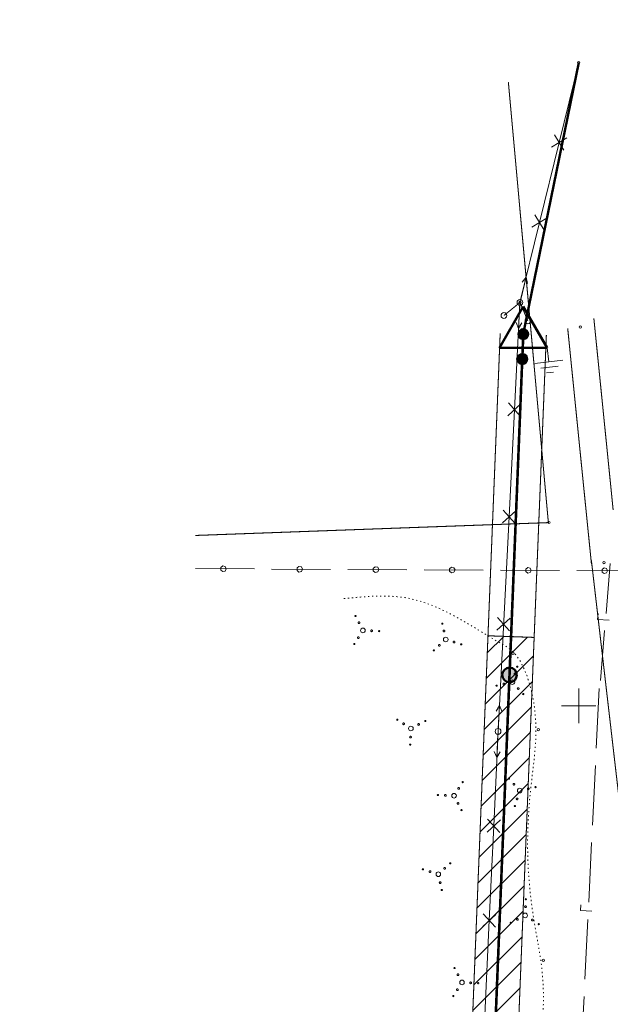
# Model space of a CAD drawing. Header units: millimetres. Extents: x 0 to 1188, y 0 to 841.
# Tile 63 of 76: x 591 to 693, y 671 to 841. Entities that reach past the tile are written whole.
import ezdxf

# ---------------------------------------------------------------- set-up
doc = ezdxf.new("R2010")
doc.units = ezdxf.units.MM
for name, pattern in [('K5LT32789', [0]), ('K5LT32797', [0]), ('K5LT32809', [0]), ('K5LT32813', [0]), ('K5LT32814', [0]), ('K5LT32815', [3.5, 2.5, -1]), ('K5LT32817', [0.7, 0.2, -0.5]), ('K5LT32820', [0.7, 0.2, -0.5]), ('K5LT32822', [0]), ('K5LT32824', [0]), ('K5LT32826', [1, 0.5, -0.5]), ('K5LT_BASIC', [0]), ('K5LT_THIN', [0])]:
    doc.linetypes.add(name, pattern=pattern)
doc.layers.add('Системный слой', color=7, linetype='Continuous')

# ---------------------------------------------------------------- blocks, each defined once
blk = doc.blocks.new('U563')
at = {"layer": 'Системный слой', "color": 7, "linetype": 'K5LT32813', "lineweight": 18}
for p, q in [((677.63, 792.05), (676.68, 773.48)), ((677.84, 774.53), (675.53, 772.44)), ((675.64, 774.64), (677.73, 772.33)), ((676.68, 773.48), (675.73, 754.92)), ((676.89, 755.96), (674.58, 753.87)), ((674.69, 756.07), (676.78, 753.76)), ((675.73, 754.92), (673.83, 717.79)), ((675.94, 737.4), (673.63, 735.31)), ((673.74, 737.51), (675.83, 735.2)), ((673.83, 717.79), (673.08, 701.41)), ((674.23, 702.46), (671.93, 700.36)), ((672.03, 702.56), (674.13, 700.26)), ((673.08, 701.41), (672.32, 685.04)), ((673.47, 686.09), (671.17, 683.99)), ((671.27, 686.19), (673.37, 683.89)), ((672.32, 685.04), (671.57, 668.66))]:
    blk.add_line(p, q, dxfattribs=at)
blk = doc.blocks.new('U570')
at = {"layer": 'Системный слой', "color": 6, "linetype": 'K5LT32822', "lineweight": 18, "true_color": 0xff00ff}
for p, q in [((621.42, 745.96), (631.63, 745.91)), ((626.15, 746.42), (625.81, 746.15)), ((625.81, 746.15), (625.81, 745.71)), ((625.81, 745.71), (626.16, 745.45)), ((626.57, 746.33), (626.15, 746.42)), ((626.16, 745.45), (626.58, 745.55)), ((626.76, 745.93), (626.57, 746.33)), ((626.58, 745.55), (626.76, 745.93)), ((634.63, 745.89), (644.84, 745.84)), ((639.35, 746.35), (639.02, 746.08)), ((639.02, 746.08), (639.02, 745.64)), ((639.02, 745.64), (639.36, 745.38)), ((639.78, 746.26), (639.35, 746.35)), ((639.36, 745.38), (639.79, 745.48)), ((639.97, 745.86), (639.78, 746.26)), ((639.79, 745.48), (639.97, 745.86)), ((647.84, 745.82), (658.04, 745.77)), ((652.56, 746.28), (652.22, 746.01)), ((652.22, 746.01), (652.23, 745.57)), ((652.23, 745.57), (652.57, 745.31)), ((652.99, 746.19), (652.56, 746.28)), ((652.57, 745.31), (652.99, 745.41)), ((653.17, 745.79), (652.99, 746.19)), ((652.99, 745.41), (653.17, 745.79)), ((661.04, 745.75), (671.25, 745.7)), ((665.77, 746.22), (665.43, 745.94)), ((665.43, 745.94), (665.43, 745.51)), ((665.43, 745.51), (665.78, 745.24)), ((666.19, 746.12), (665.77, 746.22)), ((665.78, 745.24), (666.2, 745.34)), ((666.38, 745.73), (666.19, 746.12)), ((666.2, 745.34), (666.38, 745.73)), ((674.25, 745.68), (684.46, 745.63)), ((678.98, 746.15), (678.64, 745.87)), ((678.64, 745.87), (678.64, 745.44)), ((678.64, 745.44), (678.99, 745.17)), ((679.4, 746.05), (678.98, 746.15)), ((678.99, 745.17), (679.41, 745.27)), ((679.59, 745.66), (679.4, 746.05)), ((679.41, 745.27), (679.59, 745.66)), ((687.46, 745.62), (697.66, 745.56)), ((692.18, 746.08), (691.84, 745.8)), ((691.84, 745.8), (691.85, 745.37)), ((691.85, 745.37), (692.19, 745.1)), ((692.61, 745.98), (692.18, 746.08)), ((692.19, 745.1), (692.62, 745.21)), ((692.8, 745.59), (692.61, 745.98)), ((692.62, 745.21), (692.8, 745.59))]:
    blk.add_line(p, q, dxfattribs=at)
blk = doc.blocks.new('U573')
at = {"layer": 'Системный слой', "color": 11, "linetype": 'K5LT32824', "lineweight": 18, "true_color": 0xff8040}
for p, q in [((692.53, 738.22), (693.24, 746.84)), ((691.07, 737.18), (691.16, 738.18)), ((693.07, 737.02), (691.07, 737.18)), ((691.57, 726.61), (692.28, 735.23))]:
    blk.add_line(p, q, dxfattribs=at)
blk = doc.blocks.new('U575')
at = {"layer": 'Системный слой', "color": 11, "linetype": 'K5LT32824', "lineweight": 18, "true_color": 0xff8040}
for p, q in [((690.84, 714.88), (691.35, 725.22)), ((690.19, 701.54), (690.7, 711.88)), ((689.53, 688.2), (690.04, 698.54)), ((688.09, 686.78), (688.14, 687.77)), ((690.09, 686.68), (688.09, 686.78)), ((688.87, 674.87), (689.38, 685.21)), ((688.22, 661.53), (688.73, 671.87))]:
    blk.add_line(p, q, dxfattribs=at)
blk = doc.blocks.new('U677')
at = {"layer": 'Системный слой', "color": 7, "linetype": 'K5LT_BASIC', "lineweight": 50}
for p, q in [((678.19, 791.32), (674.09, 784.18)), ((682.32, 784.19), (678.19, 791.32)), ((674.09, 784.18), (682.32, 784.19))]:
    blk.add_line(p, q, dxfattribs=at)
blk = doc.blocks.new('U680')
at = {"layer": 'Системный слой'}
h = blk.add_hatch(color=7, dxfattribs=at)
h.paths.add_polyline_path([(678.02, 782.24), (678.45, 782.97), (678.41, 783), (678.36, 783.02), (678.31, 783.04), (678.26, 783.06), (678.21, 783.07), (678.16, 783.08), (678.11, 783.09), (678.06, 783.09), (678.01, 783.09), (677.95, 783.09), (677.9, 783.09), (677.85, 783.08), (677.8, 783.07), (677.75, 783.05), (677.7, 783.03), (677.65, 783.01), (677.61, 782.99), (677.56, 782.96), (677.52, 782.93), (677.48, 782.9), (677.44, 782.87), (677.4, 782.83), (677.37, 782.79), (677.33, 782.75), (677.3, 782.71), (677.28, 782.66), (677.25, 782.62), (677.23, 782.57), (677.21, 782.52), (677.2, 782.47), (677.18, 782.42), (677.18, 782.37), (677.17, 782.32), (677.17, 782.27), (677.17, 782.21), (677.17, 782.16), (677.18, 782.11), (677.19, 782.06), (677.2, 782.01), (677.22, 781.96), (677.23, 781.91), (677.26, 781.86), (677.28, 781.82), (677.31, 781.77), (677.34, 781.73), (677.37, 781.69), (677.41, 781.65), (677.45, 781.61), (677.48, 781.58), (677.53, 781.55), (677.57, 781.52), (677.58, 781.52)])
h.paths.add_polyline_path([(678.87, 782.28), (678.86, 782.33), (678.86, 782.38), (678.85, 782.43), (678.83, 782.48), (678.82, 782.53), (678.8, 782.58), (678.78, 782.63), (678.75, 782.67), (678.72, 782.72), (678.69, 782.76), (678.66, 782.8), (678.62, 782.84), (678.59, 782.87), (678.55, 782.91), (678.51, 782.94), (678.46, 782.97), (678.45, 782.97), (678.02, 782.24), (677.58, 781.52), (677.62, 781.49), (677.67, 781.47), (677.72, 781.45), (677.77, 781.43), (677.82, 781.42), (677.87, 781.41), (677.92, 781.4), (677.97, 781.4), (678.02, 781.39), (678.08, 781.4), (678.13, 781.4), (678.18, 781.41), (678.23, 781.42), (678.28, 781.44), (678.33, 781.45), (678.38, 781.47), (678.42, 781.5), (678.47, 781.52), (678.51, 781.55), (678.55, 781.59), (678.59, 781.62), (678.63, 781.66), (678.66, 781.69), (678.7, 781.74), (678.73, 781.78), (678.75, 781.82), (678.78, 781.87), (678.8, 781.92), (678.82, 781.97), (678.83, 782.01), (678.85, 782.07), (678.86, 782.12), (678.86, 782.17), (678.87, 782.22), (678.87, 782.27)])
at = {"layer": 'Системный слой', "color": 7, "linetype": 'K5LT_THIN', "lineweight": 18}
blk.add_line((678.2, 786.24), (678.02, 782.24), dxfattribs=at)
at = {"layer": 'Системный слой', "color": 7, "linetype": 'K5LT_BASIC', "lineweight": 50}
blk.add_circle((678.02, 782.24), 0.85, dxfattribs=at)
blk = doc.blocks.new('U679')
at = {"layer": 'Системный слой'}
blk.add_blockref('U680', (0, 0), dxfattribs=at)
blk = doc.blocks.new('U678')
at = {"layer": 'Системный слой'}
h = blk.add_hatch(color=7, dxfattribs=at)
h.paths.add_polyline_path([(678.2, 786.56), (677.38, 786.34), (677.4, 786.29), (677.41, 786.24), (677.43, 786.19), (677.46, 786.15), (677.49, 786.1), (677.51, 786.06), (677.55, 786.02), (677.58, 785.98), (677.62, 785.94), (677.66, 785.91), (677.7, 785.88), (677.74, 785.85), (677.79, 785.82), (677.83, 785.79), (677.88, 785.77), (677.93, 785.76), (677.98, 785.74), (678.03, 785.73), (678.08, 785.72), (678.13, 785.71), (678.18, 785.71), (678.24, 785.71), (678.29, 785.72), (678.34, 785.72), (678.39, 785.73), (678.44, 785.75), (678.49, 785.76), (678.54, 785.78), (678.59, 785.8), (678.63, 785.83), (678.68, 785.86), (678.72, 785.89), (678.76, 785.92), (678.8, 785.96), (678.83, 785.99), (678.87, 786.03), (678.9, 786.08), (678.93, 786.12), (678.95, 786.16), (678.98, 786.21), (679, 786.26), (679.01, 786.31), (679.03, 786.36), (679.04, 786.41), (679.04, 786.46), (679.05, 786.51), (679.05, 786.57), (679.05, 786.62), (679.04, 786.67), (679.04, 786.72), (679.02, 786.77), (679.02, 786.78)])
h.paths.add_polyline_path([(677.57, 787.13), (677.53, 787.09), (677.5, 787.05), (677.47, 787), (677.45, 786.96), (677.43, 786.91), (677.41, 786.86), (677.39, 786.81), (677.37, 786.76), (677.36, 786.71), (677.36, 786.66), (677.35, 786.61), (677.35, 786.56), (677.35, 786.5), (677.36, 786.45), (677.37, 786.4), (677.38, 786.35), (677.38, 786.34), (678.2, 786.56), (679.02, 786.78), (679.01, 786.83), (678.99, 786.88), (678.97, 786.93), (678.94, 786.97), (678.92, 787.02), (678.89, 787.06), (678.86, 787.1), (678.82, 787.14), (678.79, 787.18), (678.75, 787.21), (678.71, 787.24), (678.66, 787.27), (678.62, 787.3), (678.57, 787.33), (678.52, 787.35), (678.48, 787.37), (678.43, 787.38), (678.37, 787.39), (678.32, 787.4), (678.27, 787.41), (678.22, 787.41), (678.17, 787.41), (678.12, 787.41), (678.06, 787.4), (678.01, 787.39), (677.96, 787.38), (677.91, 787.36), (677.86, 787.34), (677.82, 787.32), (677.77, 787.29), (677.73, 787.27), (677.68, 787.24), (677.64, 787.2), (677.61, 787.17), (677.57, 787.13)])
at = {"layer": 'Системный слой', "color": 7, "linetype": 'K5LT_BASIC', "lineweight": 50}
blk.add_circle((678.2, 786.56), 0.85, dxfattribs=at)
at = {"layer": 'Системный слой'}
blk.add_blockref('U679', (0, 0), dxfattribs=at)
blk = doc.blocks.new('U676')
at = {"layer": 'Системный слой'}
for name in ['U677', 'U678']:
    blk.add_blockref(name, (0, 0), dxfattribs=at)
blk = doc.blocks.new('U697')
at = {"layer": 'Системный слой'}
h = blk.add_hatch(color=7, dxfattribs=at)
h.paths.add_polyline_path([(675.82, 727.56), (675.3, 728.73), (675.24, 728.7), (675.18, 728.67), (675.13, 728.64), (675.08, 728.6), (675.03, 728.56), (674.98, 728.52), (674.93, 728.48), (674.88, 728.43), (674.84, 728.39), (674.8, 728.34), (674.77, 728.28), (674.73, 728.23), (674.7, 728.17), (674.67, 728.12), (674.64, 728.06), (674.62, 728), (674.6, 727.94), (674.58, 727.88), (674.57, 727.82), (674.56, 727.75), (674.55, 727.69), (674.54, 727.63), (674.54, 727.56), (674.54, 727.5), (674.55, 727.43), (674.56, 727.37), (674.57, 727.31), (674.58, 727.25), (674.6, 727.18), (674.62, 727.12), (674.64, 727.06), (674.67, 727.01), (674.7, 726.95), (674.73, 726.89), (674.77, 726.84), (674.81, 726.79), (674.85, 726.74), (674.89, 726.69), (674.93, 726.65), (674.98, 726.6), (675.03, 726.56), (675.08, 726.52), (675.13, 726.49), (675.19, 726.46), (675.24, 726.43), (675.3, 726.4), (675.36, 726.37), (675.42, 726.35), (675.48, 726.33), (675.54, 726.32), (675.61, 726.31), (675.67, 726.3), (675.73, 726.29), (675.8, 726.29), (675.86, 726.29), (675.93, 726.29), (675.99, 726.3), (676.05, 726.31), (676.11, 726.32), (676.18, 726.34), (676.24, 726.36), (676.3, 726.38), (676.33, 726.4)])
h.paths.add_polyline_path([(676.51, 728.64), (676.46, 728.67), (676.4, 728.7), (676.34, 728.73), (676.28, 728.75), (676.22, 728.77), (676.16, 728.79), (676.1, 728.81), (676.04, 728.82), (675.97, 728.83), (675.91, 728.84), (675.85, 728.84), (675.78, 728.84), (675.72, 728.84), (675.66, 728.83), (675.59, 728.82), (675.53, 728.81), (675.47, 728.79), (675.41, 728.77), (675.35, 728.75), (675.3, 728.73), (675.82, 727.56), (676.33, 726.4), (676.39, 726.43), (676.45, 726.46), (676.5, 726.49), (676.56, 726.52), (676.61, 726.56), (676.66, 726.6), (676.7, 726.65), (676.75, 726.69), (676.79, 726.74), (676.83, 726.79), (676.87, 726.84), (676.9, 726.89), (676.94, 726.95), (676.96, 727.01), (676.99, 727.06), (677.01, 727.12), (677.03, 727.18), (677.05, 727.25), (677.07, 727.31), (677.08, 727.37), (677.09, 727.43), (677.09, 727.5), (677.09, 727.56), (677.09, 727.63), (677.09, 727.69), (677.08, 727.75), (677.07, 727.82), (677.05, 727.88), (677.04, 727.94), (677.02, 728), (676.99, 728.06), (676.97, 728.12), (676.94, 728.17), (676.91, 728.23), (676.87, 728.28), (676.83, 728.34), (676.79, 728.39), (676.75, 728.43), (676.71, 728.48), (676.66, 728.52), (676.61, 728.56), (676.56, 728.6)])
at = {"layer": 'Системный слой', "color": 7, "linetype": 'K5LT_BASIC', "lineweight": 50}
blk.add_circle((675.82, 727.56), 1.27, dxfattribs=at)
blk = doc.blocks.new('U766')
at = {"layer": 'Системный слой', "color": 7, "linetype": 'K5LT32797', "lineweight": 18}
blk.add_circle((677.63, 792.05), 0.5, dxfattribs=at)
blk = doc.blocks.new('U767')
at = {"layer": 'Системный слой', "color": 7, "linetype": 'K5LT32797', "lineweight": 18}
for p, q in [((677.75, 792.53), (678.7, 796.42)), ((678.7, 796.42), (677.98, 795.57)), ((678.7, 796.42), (678.95, 795.33))]:
    blk.add_line(p, q, dxfattribs=at)
blk = doc.blocks.new('U768')
at = {"layer": 'Системный слой', "color": 7, "linetype": 'K5LT32797', "lineweight": 18}
for p, q in [((677.61, 791.55), (677.4, 787.55)), ((677.4, 787.55), (676.96, 788.58)), ((677.4, 787.55), (677.96, 788.53))]:
    blk.add_line(p, q, dxfattribs=at)
blk = doc.blocks.new('U769')
at = {"layer": 'Системный слой', "color": 7, "linetype": 'K5LT32797', "lineweight": 18}
blk.add_circle((679, 788.85), 0.5, dxfattribs=at)
blk = doc.blocks.new('U770')
at = {"layer": 'Системный слой', "color": 7, "linetype": 'K5LT32797', "lineweight": 18}
blk.add_circle((674.85, 789.78), 0.5, dxfattribs=at)
blk = doc.blocks.new('U855')
at = {"layer": 'Системный слой', "color": 7, "linetype": 'K5LT32797', "lineweight": 18}
blk.add_circle((673.83, 717.79), 0.5, dxfattribs=at)
blk = doc.blocks.new('U856')
at = {"layer": 'Системный слой', "color": 7, "linetype": 'K5LT32797', "lineweight": 18}
for p, q in [((674.06, 722.28), (673.51, 721.31)), ((673.86, 718.29), (674.06, 722.28)), ((674.06, 722.28), (674.51, 721.26))]:
    blk.add_line(p, q, dxfattribs=at)
blk = doc.blocks.new('U857')
at = {"layer": 'Системный слой', "color": 7, "linetype": 'K5LT32797', "lineweight": 18}
for p, q in [((673.81, 717.29), (673.63, 713.29)), ((673.63, 713.29), (673.17, 714.31)), ((673.63, 713.29), (674.17, 714.27))]:
    blk.add_line(p, q, dxfattribs=at)
blk = doc.blocks.new('U940')
at = {"layer": 'Системный слой', "color": 7, "linetype": 'K5LT32789', "const_width": 0.18}
for points in [[(649.15, 737.86, 1), (649.15, 737.66, 1)], [(649.76, 736.75, 1), (649.74, 736.45, 1)], [(651.95, 735.35, 1), (651.93, 735.05, 1)], [(653.24, 735.25, 1), (653.23, 735.05, 1)], [(648.94, 733.01, 1), (648.93, 732.81, 1)], [(649.64, 734.16, 1), (649.63, 733.86, 1)]]:
    blk.add_lwpolyline(points, format="xyb", close=True, dxfattribs=at)
at = {"layer": 'Системный слой', "color": 7, "linetype": 'K5LT32797', "lineweight": 18}
blk.add_circle((650.44, 735.27), 0.4, dxfattribs=at)
blk = doc.blocks.new('U941')
at = {"layer": 'Системный слой', "color": 7, "linetype": 'K5LT32789', "const_width": 0.18}
for points in [[(676.87, 727.84, 1), (676.65, 727.64, 1)], [(677.23, 729.05, 1), (677.08, 728.91, 1)], [(674.95, 726.09, 1), (674.73, 725.89, 1)], [(673.65, 725.77, 1), (673.5, 725.64, 1)], [(677.43, 725.3, 1), (677.21, 725.1, 1)], [(678.27, 724.31, 1), (678.12, 724.18, 1)]]:
    blk.add_lwpolyline(points, format="xyb", close=True, dxfattribs=at)
at = {"layer": 'Системный слой', "color": 7, "linetype": 'K5LT32797', "lineweight": 18}
blk.add_circle((676.31, 726.31), 0.4, dxfattribs=at)
blk = doc.blocks.new('U942')
at = {"layer": 'Системный слой', "color": 7, "linetype": 'K5LT32789', "const_width": 0.18}
for points in [[(656.48, 719.8, 1), (656.28, 719.8, 1)], [(661.33, 719.58, 1), (661.13, 719.59, 1)], [(657.63, 719.09, 1), (657.33, 719.11, 1)], [(660.23, 718.98, 1), (659.93, 718.99, 1)], [(658.83, 716.79, 1), (658.53, 716.8, 1)], [(658.72, 715.49, 1), (658.52, 715.5, 1)]]:
    blk.add_lwpolyline(points, format="xyb", close=True, dxfattribs=at)
at = {"layer": 'Системный слой', "color": 7, "linetype": 'K5LT32797', "lineweight": 18}
blk.add_circle((658.74, 718.29), 0.4, dxfattribs=at)
blk = doc.blocks.new('U943')
at = {"layer": 'Системный слой', "color": 7, "linetype": 'K5LT32789', "const_width": 0.18}
for points in [[(664.24, 736.36, 1), (664.11, 736.51, 1)], [(664.56, 735.06, 1), (664.36, 735.28, 1)], [(666.31, 733.14, 1), (666.11, 733.36, 1)], [(667.52, 732.78, 1), (667.38, 732.93, 1)], [(662.78, 731.74, 1), (662.65, 731.89, 1)], [(663.77, 732.58, 1), (663.57, 732.8, 1)]]:
    blk.add_lwpolyline(points, format="xyb", close=True, dxfattribs=at)
at = {"layer": 'Системный слой', "color": 7, "linetype": 'K5LT32797', "lineweight": 18}
blk.add_circle((664.78, 733.7), 0.4, dxfattribs=at)
blk = doc.blocks.new('U944')
at = {"layer": 'Системный слой', "color": 7, "linetype": 'K5LT32789', "const_width": 0.18}
for points in [[(667.71, 708.9, 1), (667.72, 709.1, 1)], [(667.01, 707.76, 1), (667.03, 708.06, 1)], [(663.41, 706.67, 1), (663.42, 706.87, 1)], [(664.71, 706.56, 1), (664.72, 706.86, 1)], [(666.9, 705.16, 1), (666.91, 705.46, 1)], [(667.5, 704.06, 1), (667.51, 704.26, 1)]]:
    blk.add_lwpolyline(points, format="xyb", close=True, dxfattribs=at)
at = {"layer": 'Системный слой', "color": 7, "linetype": 'K5LT32797', "lineweight": 18}
blk.add_circle((666.21, 706.64), 0.4, dxfattribs=at)
blk = doc.blocks.new('U945')
at = {"layer": 'Системный слой', "color": 7, "linetype": 'K5LT32789', "const_width": 0.18}
for points in [[(675.63, 709.53, 1), (675.78, 709.67, 1)], [(676.47, 708.54, 1), (676.69, 708.74, 1)], [(678.95, 707.75, 1), (679.17, 707.96, 1)], [(680.25, 708.07, 1), (680.4, 708.2, 1)], [(677.03, 706, 1), (677.25, 706.2, 1)], [(676.67, 704.8, 1), (676.82, 704.93, 1)]]:
    blk.add_lwpolyline(points, format="xyb", close=True, dxfattribs=at)
at = {"layer": 'Системный слой', "color": 7, "linetype": 'K5LT32797', "lineweight": 18}
blk.add_circle((677.59, 707.53), 0.4, dxfattribs=at)
blk = doc.blocks.new('U946')
at = {"layer": 'Системный слой', "color": 7, "linetype": 'K5LT32789', "const_width": 0.18}
for points in [[(678.54, 688.73, 1), (678.74, 688.72, 1)], [(678.44, 687.43, 1), (678.74, 687.42, 1)], [(677.04, 685.24, 1), (677.34, 685.23, 1)], [(679.63, 685.13, 1), (679.93, 685.11, 1)], [(675.93, 684.64, 1), (676.13, 684.63, 1)], [(680.78, 684.42, 1), (680.98, 684.42, 1)]]:
    blk.add_lwpolyline(points, format="xyb", close=True, dxfattribs=at)
at = {"layer": 'Системный слой', "color": 7, "linetype": 'K5LT32797', "lineweight": 18}
blk.add_circle((678.52, 685.93), 0.4, dxfattribs=at)
blk = doc.blocks.new('U947')
at = {"layer": 'Системный слой', "color": 7, "linetype": 'K5LT32789', "const_width": 0.18}
for points in [[(660.75, 693.98, 1), (660.88, 693.83, 1)], [(664.49, 694.18, 1), (664.69, 693.96, 1)], [(665.48, 695.02, 1), (665.62, 694.87, 1)], [(661.95, 693.62, 1), (662.16, 693.4, 1)], [(663.71, 691.7, 1), (663.91, 691.48, 1)], [(664.02, 690.4, 1), (664.16, 690.25, 1)]]:
    blk.add_lwpolyline(points, format="xyb", close=True, dxfattribs=at)
at = {"layer": 'Системный слой', "color": 7, "linetype": 'K5LT32797', "lineweight": 18}
blk.add_circle((663.49, 693.06), 0.4, dxfattribs=at)
blk = doc.blocks.new('U948')
at = {"layer": 'Системный слой', "color": 7, "linetype": 'K5LT32789', "const_width": 0.18}
for points in [[(666.3, 676.91, 1), (666.29, 676.71, 1)], [(666.9, 675.8, 1), (666.89, 675.5, 1)], [(669.09, 674.4, 1), (669.08, 674.1, 1)], [(670.39, 674.3, 1), (670.38, 674.1, 1)], [(666.09, 672.06, 1), (666.08, 671.86, 1)], [(666.79, 673.21, 1), (666.78, 672.91, 1)]]:
    blk.add_lwpolyline(points, format="xyb", close=True, dxfattribs=at)
at = {"layer": 'Системный слой', "color": 7, "linetype": 'K5LT32797', "lineweight": 18}
blk.add_circle((667.59, 674.32), 0.4, dxfattribs=at)
blk = doc.blocks.new('U1217')
at = {"layer": 'Системный слой', "color": 7, "linetype": 'K5LT_THIN', "lineweight": 18}
for p, q in [((682.32, 784.19), (682.62, 781.75)), ((682.62, 781.75), (680.19, 781.45)), ((682.74, 780.84), (681.22, 780.65)), ((682.62, 781.75), (685.06, 782.06)), ((682.74, 780.84), (684.26, 781.03)), ((682.85, 779.93), (682.24, 779.85)), ((682.85, 779.93), (683.46, 780))]:
    blk.add_line(p, q, dxfattribs=at)
blk = doc.blocks.new('U1225')
at = {"layer": 'Системный слой', "color": 7, "linetype": 'K5LT32813', "lineweight": 18}
for p, q in [((681.02, 805.89), (687.8, 833.57)), ((683.08, 818.92), (685.75, 820.54)), ((685.22, 818.4), (683.61, 821.06)), ((679.69, 805.08), (682.36, 806.7)), ((681.83, 804.56), (680.22, 807.22)), ((677.63, 792.05), (681.02, 805.89))]:
    blk.add_line(p, q, dxfattribs=at)

msp = doc.modelspace()

# ---------------------------------------------------------------- hatches: boundary and pattern name
at = {"layer": 'Системный слой'}
h = msp.add_hatch(dxfattribs=at)
h.set_pattern_fill('Металл', angle=45, style=0, pattern_type=0)
h.set_pattern_definition([(45, (0, 0), (-2.12132, 2.12132), [])])
h.paths.add_polyline_path([(673.369354, 567.816267), (680.083231, 734.054695), (672.088126, 734.337381), (665.326529, 566.917383)])

# ---------------------------------------------------------------- linework, layer by layer
at = {"layer": 'Системный слой', "color": 7, "linetype": 'K5LT_BASIC', "lineweight": 50}
msp.add_line((678.200534, 786.560748), (687.803879, 833.571041), dxfattribs=at)
at = {"layer": 'Системный слой', "color": 3, "linetype": 'K5LT32814', "lineweight": 18, "true_color": 0x00ff00}
for p, q in [((687.792849, 725.235231), (687.793395, 719.235231)), ((690.793122, 722.235504), (684.793122, 722.234958))]:
    msp.add_line(p, q, dxfattribs=at)
at = {"layer": 'Системный слой', "color": 7, "linetype": 'K5LT32820', "const_width": 0.18}
msp.add_lwpolyline([(621.42152, 751.705967), (682.545587, 753.9304), (675.618627, 830.182404)], dxfattribs=at)
at = {"layer": 'Системный слой', "color": 7, "linetype": 'K5LT32826', "const_width": 0.18}
msp.add_lwpolyline([(674.849629, 789.783898), (677.634892, 792.048928), (679.000691, 788.84733)], dxfattribs=at)
at = {"layer": 'Системный слой', "color": 7, "linetype": 'K5LT32815', "const_width": 0.18}
msp.add_lwpolyline([(693.764927, 756.117829), (690.420664, 789.28742)], dxfattribs=at)
at = {"layer": 'Системный слой', "color": 7, "linetype": 'K5LT32789', "const_width": 0.18}
for points in [[(690.002806, 746.796529), (685.89178, 787.571149)], [(693.966638, 439.365985), (690.900787, 485.321671), (690.336884, 541.070025), (695.976048, 695.924704), (689.99409, 747.401317)]]:
    msp.add_lwpolyline(points, dxfattribs=at)
at = {"layer": 'Системный слой', "color": 1, "linetype": 'K5LT32809', "true_color": 0xff0000, "const_width": 0.18}
msp.add_lwpolyline([(674.203792, 786.722165), (655.115681, 314.092511), (641.819261, 73.136725)], dxfattribs=at)
at = {"layer": 'Системный слой', "color": 7, "linetype": 'K5LT_BASIC', "const_width": 0.45}
msp.add_lwpolyline([(678.200534, 786.560748), (659.111232, 313.901596), (645.845238, 73.497191)], dxfattribs=at)
at = {"layer": 'Системный слой', "color": 1, "linetype": 'K5LT32809', "true_color": 0xff0000, "const_width": 0.18}
msp.add_lwpolyline([(682.197276, 786.399332), (663.107973, 313.74018, -0.003690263), (663.105155, 313.681204), (649.870792, 73.850003)], format="xyb", dxfattribs=at)
at = {"layer": 'Системный слой', "color": 3, "linetype": 'K5LT32814', "true_color": 0x00ff00, "const_width": 0.18}
msp.add_lwpolyline([(672.088126, 734.337381), (680.083231, 734.054695), (673.369354, 567.816267), (665.326529, 566.917383)], close=True, dxfattribs=at)
at = {"layer": 'Системный слой', "color": 7, "linetype": 'K5LT32797', "lineweight": 18}
for centre in [(687.803879, 833.571041), (677.634892, 792.048928), (688.061762, 787.789933), (682.650065, 753.94868), (692.172787, 747.015313), (676.407491, 731.30061), (680.79796, 718.08418), (681.673219, 678.173962)]:
    msp.add_circle(centre, 0.2, dxfattribs=at)
at = {"layer": 'Системный слой', "color": 7, "linetype": 'K5LT32817', "lineweight": 18}
msp.add_open_spline([(647.136852, 740.785937), (650.977072, 741.153343), (660.815311, 742.094597), (669.606393, 735.612968), (676.949749, 731.580258), (680.19033, 725.254769), (680.710114, 717.139465), (679.268097, 706.909073), (678.646847, 697.052172), (679.742483, 685.629267), (683.110157, 670.412559), (679.598337, 656.838408), (683.108014, 645.76267), (681.381574, 641.2067), (677.600312, 636.058839), (673.6312, 629.95001), (674.306032, 622.853494), (674.942627, 616.566525), (676.257199, 608.034089), (674.903504, 597.950044), (675.423012, 587.541499), (678.512449, 577.901061), (673.062172, 569.788613), (666.821757, 566.880812), (663.204927, 566.67485), (662.049193, 566.609036)], degree=3, knots=[0, 0, 0, 0, 5.6397543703, 14.4484551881, 15.3863738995, 18.1118184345, 24.4502848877, 27.3948290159, 33.6093390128, 39.2045114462, 44.5711320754, 56.8263217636, 59.2376884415, 61.435540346, 63.7593347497, 68.9722044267, 71.6232802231, 74.2151954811, 78.5106574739, 84.4835120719, 89.314228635, 94.2246846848, 98.7827078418, 102.4670742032, 104.1972569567, 104.1972569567, 104.1972569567, 104.1972569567], dxfattribs=at)

# ---------------------------------------------------------------- block references
at = {"layer": 'Системный слой'}
for name in ['U1225', 'U767', 'U563', 'U676', 'U768', 'U766', 'U770', 'U769', 'U1217', 'U573', 'U570', 'U940', 'U943', 'U941', 'U697', 'U575', 'U856', 'U942', 'U855', 'U857', 'U944', 'U945', 'U947', 'U946', 'U948']:
    msp.add_blockref(name, (0, 0), dxfattribs=at)

doc.saveas('drawing.dxf')
